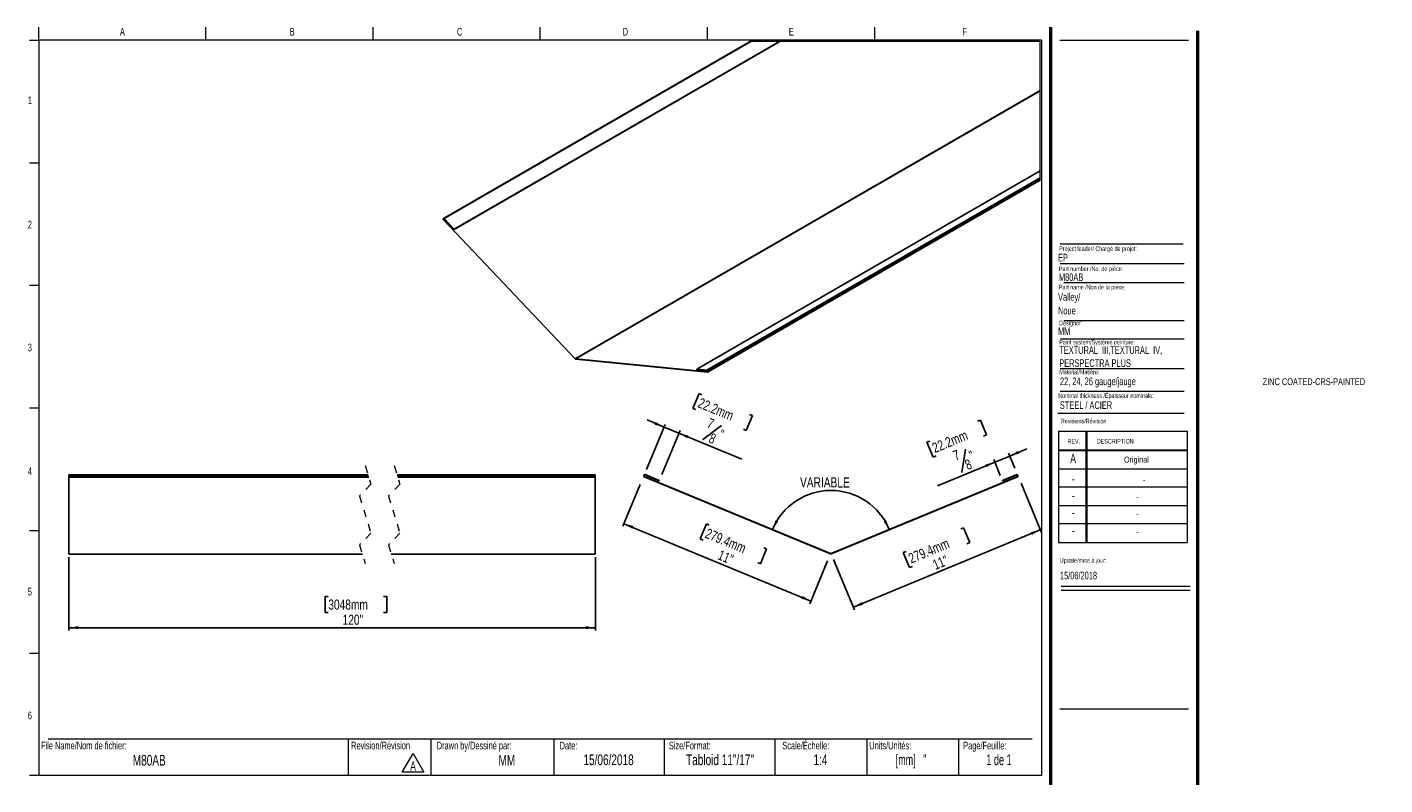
# Model space of a CAD drawing. Header units: inches. Extents: x 0.5 to 18.9, y 0.4 to 10.7.
import ezdxf

# ---------------------------------------------------------------- set-up
doc = ezdxf.new("R2010")
doc.units = ezdxf.units.IN
doc.header["$MEASUREMENT"] = 0
doc.linetypes.add('HIDDEN', pattern=[0.075, 0.05, -0.025])
doc.layers.add('FORMAT', color=7, linetype='Continuous')
doc.styles.add('SLDTEXTSTYLE0', font='TXT', dxfattribs={"width": 0.7})
doc.styles.add('SLDTEXTSTYLE1', font='TXT', dxfattribs={"width": 0.633333})
doc.styles.add('SLDTEXTSTYLE2', font='TXT', dxfattribs={"width": 0.625})
doc.styles.add('SLDTEXTSTYLE3', font='TXT', dxfattribs={"width": 0.75})
doc.dimstyles.new('SLDDIMSTYLE0', dxfattribs={"dimtxt": 0.137795, "dimasz": 0.13, "dimexe": 0, "dimexo": 0.0625, "dimgap": 0.034449, "dimtad": 1, "dimdec": 1, "dimlfac": 4, "dimrnd": 1e-09, "dimzin": 12, "dimdsep": 46, "dimlunit": 5, "dimtxsty": 'SLDTEXTSTYLE3', "dimsah": 1, "dimcen": 0.09, "dimadec": 0, "dimazin": 3, "dimtfac": 1, "dimtdec": 1, "dimtofl": 0, "dimtmove": 0, "dimatfit": 3, "dimfxl": 1, "dimfrac": 2, "dimtolj": 1, "dimtzin": 12, "dimarcsym": 0})
doc.dimstyles.new('SLDDIMSTYLE1', dxfattribs={"dimtxt": 0.137795, "dimasz": 0.13, "dimexe": 0, "dimexo": 0.0625, "dimgap": 0.034449, "dimtad": 1, "dimdec": 6, "dimlfac": 4, "dimrnd": 1e-09, "dimzin": 12, "dimdsep": 46, "dimlunit": 5, "dimtxsty": 'SLDTEXTSTYLE3', "dimsah": 1, "dimcen": 0.09, "dimadec": 0, "dimazin": 3, "dimtfac": 1, "dimtdec": 1, "dimtmove": 0, "dimatfit": 0, "dimfxl": 1, "dimfrac": 2, "dimtolj": 1, "dimtzin": 12, "dimarcsym": 0})
doc.dimstyles.new('SLDDIMSTYLE2', dxfattribs={"dimtxt": 0.137795, "dimasz": 0.13, "dimexe": 0, "dimexo": 0.0625, "dimgap": 0.034449, "dimtad": 1, "dimdec": 4, "dimlfac": 4, "dimzin": 12, "dimdsep": 46, "dimlunit": 5, "dimtxsty": 'SLDTEXTSTYLE3', "dimsah": 1, "dimcen": 0.09, "dimazin": 3, "dimtfac": 1, "dimtofl": 0, "dimtmove": 0, "dimatfit": 3, "dimfxl": 1, "dimfrac": 2, "dimtolj": 1, "dimtzin": 12, "dimarcsym": 0})

# ---------------------------------------------------------------- blocks, each defined once
blk = doc.blocks.new('SW_NOTE_0')
at = {"color": 0, "linetype": 'Continuous', "lineweight": 0}
for p, q in [((-0.098, 0.015), (0.049, 0.269)), ((0.049, 0.269), (0.196, 0.015)), ((0.196, 0.015), (-0.098, 0.015))]:
    blk.add_line(p, q, dxfattribs=at)
at = {"color": 0, "linetype": 'Continuous', "lineweight": 0, "insert": (0.049, 0.161), "char_height": 0.125, "attachment_point": 2, "style": 'SLDTEXTSTYLE0'}
blk.add_mtext('A', dxfattribs=at)
blk = doc.blocks.new('SW_NOTE_1')
at = {"layer": 'FORMAT', "color": 0, "char_height": 0.10417, "attachment_point": 1, "style": 'SLDTEXTSTYLE0'}
for s, insert in [('TEXTURAL  III,TEXTURAL  IV,', (0, 0.134)), ('PERSPECTRA PLUS', (0, -0.044))]:
    blk.add_mtext(s, dxfattribs=dict(at, insert=insert))
blk = doc.blocks.new('_D')
at = {"layer": 'FORMAT'}
for p, q in [((8.799, 4.477), (8.563, 3.907)), ((8.578, 3.943), (11.119, 2.891)), ((9.698, 3.939), (9.614, 3.737)), ((9.737, 3.923), (9.698, 3.939)), ((9.614, 3.737), (9.653, 3.721)), ((10.517, 3.6), (10.433, 3.398)), ((10.478, 3.616), (10.517, 3.6)), ((10.433, 3.398), (10.395, 3.414)), ((11.346, 3.44), (11.104, 2.855))]:
    blk.add_line(p, q, dxfattribs=at)
for points in [[(8.578, 3.943), (8.691, 3.875), (8.706, 3.912)], [(11.119, 2.891), (11.006, 2.959), (10.991, 2.922)]]:
    blk.add_solid(points, dxfattribs=at)
at = {"layer": 'FORMAT', "char_height": 0.1378, "attachment_point": 1, "rotation": 337.5, "style": 'SLDTEXTSTYLE3'}
for s, insert in [('279.4mm', (9.721, 3.885)), ('11"', (9.893, 3.591))]:
    blk.add_mtext(s, dxfattribs=dict(at, insert=insert))
blk = doc.blocks.new('_D_1')
at = {"layer": 'FORMAT'}
for p, q in [((9.599, 5.712), (9.515, 5.51)), ((9.638, 5.696), (9.599, 5.712)), ((9.122, 5.257), (8.891, 5.353)), ((9.515, 5.51), (9.554, 5.494)), ((10.324, 5.412), (10.24, 5.21)), ((10.285, 5.428), (10.324, 5.412)), ((8.884, 4.681), (9.137, 5.293)), ((9.093, 4.613), (9.34, 5.21)), ((9.122, 5.257), (9.324, 5.173)), ((9.324, 5.173), (10.179, 4.819)), ((9.902, 5.276), (9.643, 5.085)), ((10.24, 5.21), (10.201, 5.226))]:
    blk.add_line(p, q, dxfattribs=at)
for points in [[(9.122, 5.257), (9.01, 5.325), (8.995, 5.288)], [(9.324, 5.173), (9.437, 5.105), (9.452, 5.142)]]:
    blk.add_solid(points, dxfattribs=at)
at = {"layer": 'FORMAT', "attachment_point": 1, "rotation": 337.5, "style": 'SLDTEXTSTYLE3'}
for s, insert, char_height in [('22.2mm', (9.622, 5.658), 0.1378), ('7', (9.746, 5.384), 0.138), ('8', (9.772, 5.18), 0.138), ('"', (9.904, 5.231), 0.138)]:
    blk.add_mtext(s, dxfattribs=dict(at, insert=insert, char_height=char_height))
blk = doc.blocks.new('_D_2')
at = {"layer": 'FORMAT'}
for p, q in [((13.974, 4.492), (14.251, 3.823)), ((13.154, 3.872), (13.193, 3.888)), ((13.193, 3.888), (13.277, 3.686)), ((11.695, 2.807), (14.236, 3.86)), ((12.413, 3.565), (12.374, 3.549)), ((12.374, 3.549), (12.458, 3.346)), ((13.277, 3.686), (13.238, 3.67)), ((11.427, 3.455), (11.71, 2.771)), ((12.458, 3.346), (12.497, 3.363))]:
    blk.add_line(p, q, dxfattribs=at)
for points in [[(14.236, 3.86), (14.108, 3.828), (14.123, 3.791)], [(11.695, 2.807), (11.823, 2.839), (11.807, 2.876)]]:
    blk.add_solid(points, dxfattribs=at)
at = {"layer": 'FORMAT', "char_height": 0.1378, "attachment_point": 1, "rotation": 22.5, "style": 'SLDTEXTSTYLE3'}
for s, insert in [('279.4mm', (12.429, 3.527)), ('11"', (12.758, 3.44))]:
    blk.add_mtext(s, dxfattribs=dict(at, insert=insert))
blk = doc.blocks.new('_D_3')
at = {"layer": 'FORMAT'}
for p, q in [((13.383, 5.335), (13.421, 5.351)), ((13.421, 5.351), (13.505, 5.149)), ((12.735, 5.067), (12.696, 5.051)), ((12.696, 5.051), (12.78, 4.849)), ((13.505, 5.149), (13.466, 5.133)), ((12.78, 4.849), (12.819, 4.865)), ((13.219, 4.956), (13.171, 4.639)), ((13.692, 4.6), (13.603, 4.816)), ((13.618, 4.78), (13.82, 4.863)), ((13.888, 4.698), (13.805, 4.9)), ((13.82, 4.863), (14.051, 4.959)), ((13.618, 4.78), (12.841, 4.458))]:
    blk.add_line(p, q, dxfattribs=at)
for points in [[(13.82, 4.863), (13.948, 4.895), (13.932, 4.932)], [(13.618, 4.78), (13.49, 4.748), (13.505, 4.711)]]:
    blk.add_solid(points, dxfattribs=at)
at = {"layer": 'FORMAT', "attachment_point": 1, "rotation": 22.5, "style": 'SLDTEXTSTYLE3'}
for s, insert, char_height in [('22.2mm', (12.751, 5.029), 0.1378), ('7', (13.033, 4.923), 0.138), ('8', (13.195, 4.797), 0.138), ('"', (13.252, 4.926), 0.138)]:
    blk.add_mtext(s, dxfattribs=dict(at, insert=insert, char_height=char_height))
blk = doc.blocks.new('_D_4')
at = {"layer": 'FORMAT', "color": 250, "true_color": 0x454545}
blk.add_arc((11.39, 3.536), 0.859, 22.5, 157.5, dxfattribs=at)
for points in [[(10.596, 3.865), (10.673, 3.972), (10.637, 3.99)], [(12.183, 3.865), (12.142, 3.99), (12.107, 3.972)]]:
    blk.add_solid(points, dxfattribs=at)
at = {"layer": 'FORMAT', "color": 250, "true_color": 0x454545, "insert": (10.971, 4.574), "char_height": 0.1378, "attachment_point": 1, "rotation": 359.8477, "style": 'SLDTEXTSTYLE3'}
blk.add_mtext('VARIABLE', dxfattribs=at)
blk = doc.blocks.new('_D_5')
at = {"layer": 'FORMAT'}
for p, q in [((1.033, 3.489), (1.033, 2.489)), ((8.189, 3.489), (8.189, 2.489)), ((4.56, 2.953), (4.518, 2.953)), ((4.518, 2.953), (4.518, 2.735)), ((5.311, 2.953), (5.353, 2.953)), ((5.353, 2.953), (5.353, 2.735)), ((4.518, 2.735), (4.56, 2.735)), ((5.353, 2.735), (5.311, 2.735)), ((8.189, 2.529), (1.033, 2.529))]:
    blk.add_line(p, q, dxfattribs=at)
for points in [[(1.033, 2.529), (1.163, 2.509), (1.163, 2.549)], [(8.189, 2.529), (8.059, 2.549), (8.059, 2.509)]]:
    blk.add_solid(points, dxfattribs=at)
at = {"layer": 'FORMAT', "char_height": 0.1378, "attachment_point": 1, "style": 'SLDTEXTSTYLE3'}
for s, insert in [('3048mm', (4.56, 2.912)), ('120"', (4.754, 2.706))]:
    blk.add_mtext(s, dxfattribs=dict(at, insert=insert))

msp = doc.modelspace()

# ---------------------------------------------------------------- linework, layer by layer
at = {"color": 7, "linetype": 'Continuous', "lineweight": 18}
for p, q in [((0.6262516, 10.51707317), (0.6262516, 10.69394495)), ((2.89708494, 10.51707317), (2.89708494, 10.69394495)), ((5.16791827, 10.51707317), (5.16791827, 10.69394495)), ((7.4387516, 10.51707317), (7.4387516, 10.69394495)), ((9.70958494, 10.69394495), (9.70958494, 10.51707317)), ((11.98041827, 10.69394495), (11.98041827, 10.51707317)), ((0.5012516, 10.51707317), (0.6262516, 10.51707317)), ((14.2512516, 10.51707317), (0.6262516, 10.51707317)), ((0.6262516, 10.51707317), (0.6262516, 0.51707317)), ((14.2512516, 10.51707317), (14.2512516, 0.51707317)), ((14.5012516, 10.51707317), (16.2512516, 10.51707317)), ((0.5012516, 8.8504065), (0.6262516, 8.8504065)), ((14.50528094, 7.4796461), (16.19286796, 7.4796461)), ((14.55782728, 7.22283311), (16.19286796, 7.22283311)), ((0.5012516, 7.18373984), (0.6262516, 7.18373984)), ((14.55782728, 6.70729719), (16.19286796, 6.70729719)), ((14.50528094, 6.45740283), (16.19286796, 6.45740283)), ((14.50528094, 6.05316409), (16.19286796, 6.05316409)), ((14.50528094, 5.74531323), (16.19286796, 5.74531323)), ((0.5012516, 5.51707317), (0.6262516, 5.51707317)), ((14.4754278, 5.446808), (16.19286796, 5.446808)), ((14.48119985, 5.19874946), (16.23119985, 5.19874946)), ((14.48119985, 5.19874946), (14.48119985, 3.68874946)), ((14.85619985, 5.19874946), (14.85619985, 3.68874946)), ((14.86619985, 5.19874946), (14.86619985, 3.68874946)), ((16.23119985, 5.19874946), (16.23119985, 3.68874946)), ((14.48119985, 4.94874946), (16.23119985, 4.94874946)), ((14.48119985, 4.93874946), (16.23119985, 4.93874946)), ((14.48119985, 4.68874946), (16.23119985, 4.68874946)), ((16.23119985, 4.43874946), (14.48119985, 4.43874946)), ((14.48119985, 4.18874946), (16.23119985, 4.18874946)), ((16.23119985, 3.93874946), (14.48119985, 3.93874946)), ((0.5012516, 3.8504065), (0.6262516, 3.8504065)), ((14.48119985, 3.68874946), (16.23119985, 3.68874946)), ((14.52153854, 3.094666), (16.27153854, 3.094666)), ((14.52153854, 3.03864953), (16.27153854, 3.03864953)), ((0.5012516, 2.18373984), (0.6262516, 2.18373984)), ((0.7512516, 1.01707317), (14.1262516, 1.01707317)), ((4.83168021, 1.01707317), (4.83168021, 0.51707317)), ((5.95393245, 1.01707317), (5.95393245, 0.51707317)), ((7.6262516, 1.01707317), (7.6262516, 0.51707317)), ((9.1262516, 1.01707317), (9.1262516, 0.51707317)), ((10.6262516, 1.01707317), (10.6262516, 0.51707317)), ((11.8762516, 1.01707317), (11.8762516, 0.51707317)), ((13.1262516, 1.01707317), (13.1262516, 0.51707317)), ((0.6262516, 0.51707317), (0.5012516, 0.51707317)), ((14.2512516, 0.51707317), (0.6262516, 0.51707317))]:
    msp.add_line(p, q, dxfattribs=at)
at = {"color": 7, "linetype": 'Continuous', "lineweight": 50}
for p, q in [((14.3762516, 10.69394495), (14.3762516, 0.39207317)), ((16.3762516, 0.39207317), (16.3762516, 10.64207317))]:
    msp.add_line(p, q, dxfattribs=at)
at = {"color": 7, "linetype": 'Continuous', "lineweight": 25}
for p, q in [((10.2914967, 10.49871548), (6.12570696, 8.09385608)), ((6.13245003, 8.09151179), (10.30230063, 10.49871548)), ((6.26828643, 7.94370342), (10.69417653, 10.49871548)), ((6.26963927, 7.94669421), (10.69034916, 10.49871548)), ((7.91615422, 6.18542213), (14.23576954, 9.83365847)), ((7.92021391, 6.18307901), (14.23576954, 9.82897193)), ((9.56672886, 6.04332489), (14.23576954, 8.73870501)), ((9.7039181, 6.02974723), (14.23576954, 8.64592944)), ((9.71200228, 6.02121368), (14.23576954, 8.632729)), ((9.7143806, 6.00168084), (14.23576954, 8.61182338)), ((9.71572287, 6.00869318), (14.23576954, 8.61806075)), ((6.12064526, 8.08408702), (6.12436585, 8.09231199)), ((6.12391178, 8.08063922), (6.12763238, 8.08886419)), ((7.91480138, 6.18243134), (6.12399391, 8.07281905)), ((7.91615422, 6.18542213), (6.12534675, 8.07580984)), ((6.13109719, 8.088521), (6.26828643, 7.94370342)), ((6.13245003, 8.09151179), (6.26963927, 7.94669421)), ((6.26963927, 7.94669421), (6.26828643, 7.94370342)), ((9.71102138, 6.00584378), (7.92021391, 6.18307901)), ((9.71237422, 6.00129071), (7.92156675, 6.17852594)), ((9.5680817, 6.03877182), (9.56672886, 6.04332489)), ((9.56672886, 6.04332489), (9.7039181, 6.02974723)), ((9.5680817, 6.03877182), (9.70527094, 6.02519417)), ((9.70873575, 6.02153693), (9.71245635, 6.00901643)), ((9.71200228, 6.02121368), (9.71572287, 6.00869318)), ((5.0999709, 4.60693397), (1.03341351, 4.60693397)), ((1.03341351, 4.60693397), (1.03341351, 4.60153244)), ((1.03341351, 4.60153244), (5.10164875, 4.60153244)), ((1.03341351, 4.60153244), (1.03341351, 4.58882909)), ((1.03341351, 4.58882909), (1.03341351, 4.57739667)), ((1.03341351, 4.58882909), (5.10559228, 4.58882909)), ((1.03341351, 4.57739667), (5.10914157, 4.57739667)), ((1.03341351, 4.57739667), (1.03341351, 3.5283657)), ((8.18856247, 4.60693397), (5.49367221, 4.60693397)), ((5.49534888, 4.60153244), (8.18856247, 4.60153244)), ((5.49929241, 4.58882909), (8.18856247, 4.58882909)), ((5.50284171, 4.57739667), (8.18856247, 4.57739667)), ((8.18856247, 4.60693397), (8.18856247, 4.60153244)), ((8.18856247, 4.60153244), (8.18856247, 4.58882909)), ((8.18856247, 4.58882909), (8.18856247, 4.57739667)), ((8.18856247, 4.57739667), (8.18856247, 3.5283657)), ((8.85273914, 4.60592939), (8.84747725, 4.59322604)), ((8.85735854, 4.60401597), (8.85209664, 4.59131263)), ((8.85221271, 4.58179362), (11.38479748, 3.53276266)), ((8.85412613, 4.58641302), (11.3867109, 3.53738206)), ((9.05627285, 4.52568193), (8.86225815, 4.60604546)), ((9.05818627, 4.53030133), (8.86417157, 4.61066485)), ((9.05627285, 4.52568193), (9.05818627, 4.53030133)), ((11.39245115, 3.53738206), (13.92503592, 4.58641302)), ((11.39436457, 3.53276266), (13.92694934, 4.58179362)), ((13.91499048, 4.61066485), (13.72097578, 4.53030133)), ((13.72097578, 4.53030133), (13.72288919, 4.52568193)), ((13.9169039, 4.60604546), (13.72288919, 4.52568193)), ((13.9270654, 4.59131263), (13.92180351, 4.60401597)), ((13.9316848, 4.59322604), (13.9264229, 4.60592939)), ((1.03341351, 3.5283657), (5.02206599, 3.5283657)), ((1.03341351, 3.5283657), (1.03341351, 3.52741421)), ((1.03341351, 3.52741421), (5.02236167, 3.52741421)), ((5.41576612, 3.5283657), (8.18856247, 3.5283657)), ((5.4160618, 3.52741421), (8.18856247, 3.52741421)), ((8.18856247, 3.5283657), (8.18856247, 3.52741421))]:
    msp.add_line(p, q, dxfattribs=at)
at = {"color": 8, "linetype": 'Continuous', "lineweight": 25}
for p, q in [((6.12391178, 8.08063922), (6.13338399, 8.08610689)), ((6.12534675, 8.07580984), (6.1368488, 8.08244966)), ((6.12763238, 8.08886419), (6.12906735, 8.08969256)), ((9.71102138, 6.00584378), (9.71245635, 6.00667214))]:
    msp.add_line(p, q, dxfattribs=at)
at = {"color": 7, "linetype": 'HIDDEN', "lineweight": 18}
for p, q in [((5.06116632, 4.73193397), (5.13990648, 4.47829418)), ((5.45486711, 4.73193397), (5.53360726, 4.47829418)), ((5.13990648, 4.47829418), (4.98242616, 4.32081387)), ((5.53360726, 4.47829418), (5.37612695, 4.32081387)), ((4.98242616, 4.32081387), (5.13990648, 3.81353431)), ((5.37612695, 4.32081387), (5.53360726, 3.81353431)), ((5.13990648, 3.81353431), (4.98242616, 3.65605399)), ((5.53360726, 3.81353431), (5.37612695, 3.65605399)), ((4.98242616, 3.65605399), (5.06116632, 3.40241421)), ((5.37612695, 3.65605399), (5.45486711, 3.40241421))]:
    msp.add_line(p, q, dxfattribs=at)
at = {"color": 7, "linetype": 'Continuous', "lineweight": 18, "flags": 128}
msp.add_lwpolyline([(14.23576954, 8.61182338), (14.23576954, 8.61806075), (14.23576954, 8.632729), (14.23576954, 8.64592944), (14.23576954, 8.73870501), (14.23576954, 9.82897193), (14.23576954, 9.83365847), (14.23576954, 10.49871548), (10.69417653, 10.49871548), (10.69034916, 10.49871548), (10.30230063, 10.49871548), (10.2914967, 10.49871548)], dxfattribs=at)
at = {"color": 7, "linetype": 'Continuous', "lineweight": 25, "flags": 128}
for points in [[(6.12436585, 8.09231199), (6.12493726, 8.09321721), (6.12570696, 8.0938555), (6.12664444, 8.0942028), (6.12771451, 8.09424563), (6.12887492, 8.09398222), (6.13008227, 8.09342254), (6.13128961, 8.09258831), (6.13245003, 8.09151179)], [(6.12763238, 8.08886419), (6.1278776, 8.08925198), (6.1282073, 8.08952536), (6.12860858, 8.08967437), (6.12906735, 8.08969256), (6.12956483, 8.08957992), (6.13008227, 8.08933998), (6.1305997, 8.0889827), (6.13109719, 8.088521)], [(9.71245635, 6.00901643), (9.71260771, 6.00835468), (9.71265816, 6.00772813), (9.71260771, 6.00716024), (9.71245635, 6.00667273), (9.71221113, 6.00628495), (9.71188142, 6.00601098), (9.71148015, 6.00586255), (9.71102138, 6.00584378)], [(9.71572287, 6.00869318), (9.71607487, 6.00714968), (9.71619337, 6.00568714), (9.71607487, 6.00436187), (9.71572287, 6.00322493), (9.71515147, 6.00231971), (9.71438177, 6.00168084), (9.71344429, 6.00133354), (9.71237422, 6.00129071)]]:
    msp.add_lwpolyline(points, dxfattribs=at)
at = {"color": 7, "linetype": 'Continuous', "lineweight": 25}
for centre, radius, start, end in [((6.13190963, 8.08130304), 0.01160331, 166.117569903, 226.984572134), ((6.12874183, 8.07944651), 0.00497514, 166.129127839, 226.967730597), ((7.92362477, 6.18990364), 0.01156233, 220.260413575, 259.747063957), ((7.92144935, 6.189908), 0.00693985, 220.270259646, 259.745438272), ((9.70069573, 6.01859855), 0.01160504, 13.023133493, 73.878803), ((9.70389054, 6.02041652), 0.00497306, 13.020213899, 73.884490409), ((8.85556119, 4.58987756), 0.00875, 157.5, 247.5), ((8.85556119, 4.58987756), 0.00375, 157.5, 247.5), ((8.86082309, 4.60258091), 0.00875, 67.5, 157.5), ((8.86082309, 4.60258091), 0.00375, 67.5, 157.5), ((13.91833896, 4.60258091), 0.00875, 22.5, 112.5), ((13.91833896, 4.60258091), 0.00375, 22.5, 112.5), ((13.92360086, 4.58987756), 0.00375, 292.5, 22.5), ((13.92360086, 4.58987756), 0.00875, 292.5, 22.5), ((11.38958102, 3.54431115), 0.0125, 247.5, 292.5), ((11.38958102, 3.54431115), 0.0075, 247.5, 292.5)]:
    msp.add_arc(centre, radius, start, end, dxfattribs=at)
at = {"layer": 'FORMAT', "color": 250, "lineweight": 18, "true_color": 0x454545}
msp.add_line((14.50528094, 7.74778908), (16.17565424, 7.74778908), dxfattribs=at)
at = {"layer": 'FORMAT', "lineweight": 18}
msp.add_line((14.5012516, 1.42655357), (16.2512516, 1.42655357), dxfattribs=at)

# ---------------------------------------------------------------- block references
at = {"color": 7, "linetype": 'Continuous', "lineweight": 0}
msp.add_blockref('SW_NOTE_0', (5.66292394, 0.55004025), dxfattribs=at)
at = {"layer": 'FORMAT'}
msp.add_blockref('SW_NOTE_1', (14.4936793, 6.22195149), dxfattribs=at)

# ---------------------------------------------------------------- texts
at = {"color": 7, "linetype": 'Continuous', "lineweight": 0}
for s, insert, char_height, attachment_point, style in [('A', (1.76142579, 10.6839024), 0.10416667, 2, 'SLDTEXTSTYLE0'), ('B', (4.06958911, 10.6839024), 0.10416667, 2, 'SLDTEXTSTYLE0'), ('C', (6.34413178, 10.6839024), 0.10416667, 2, 'SLDTEXTSTYLE0'), ('D', (8.59747332, 10.6839024), 0.10416667, 2, 'SLDTEXTSTYLE0'), ('E', (10.8526565, 10.6839024), 0.10416667, 2, 'SLDTEXTSTYLE0'), ('F', (13.20742543, 10.6839024), 0.10416667, 2, 'SLDTEXTSTYLE0'), ('1', (0.5037246, 9.75182478), 0.10416667, 2, 'SLDTEXTSTYLE0'), ('2', (0.5037246, 8.06186262), 0.10416667, 2, 'SLDTEXTSTYLE0'), ('EP', (14.47701034, 7.61261449), 0.104166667, 1, 'SLDTEXTSTYLE0'), ('Project leader/ Chargé de projet:', (14.49277361, 7.71280373), 0.0625, 1, 'SLDTEXTSTYLE0'), ('Part number /No. de pièce:', (14.48926382, 7.43950417), 0.0625, 1, 'SLDTEXTSTYLE0'), ('M80AB', (14.48926382, 7.34629318), 0.104166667, 1, 'SLDTEXTSTYLE0'), ('Designer:', (14.49277361, 6.70270676), 0.0625, 1, 'SLDTEXTSTYLE0'), ('MM', (14.47701034, 6.6115619), 0.104166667, 1, 'SLDTEXTSTYLE0'), ('3', (0.5037246, 6.39100017), 0.10416667, 2, 'SLDTEXTSTYLE0'), ('Paint system/Système peinture:', (14.4936793, 6.44233934), 0.0625, 1, 'SLDTEXTSTYLE0'), ('ZINC COATED-CRS-PAINTED', (17.25790342, 5.92072099), 0.09375, 1, 'SLDTEXTSTYLE0'), ('Nominal thickness /Épaisseur nominale:', (14.48027845, 5.71521348), 0.0625, 1, 'SLDTEXTSTYLE0'), ('STEEL / ACIER', (14.50193609, 5.60657576), 0.1041666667, 1, 'SLDTEXTSTYLE0'), ('Revisions/Révision', (14.51560122, 5.36941883), 0.0625, 1, 'SLDTEXTSTYLE0'), ('REV.', (14.60623117, 5.09512968), 0.0625, 1, 'SLDTEXTSTYLE0'), ('DESCRIPTION', (15.00414236, 5.09512968), 0.0625, 1, 'SLDTEXTSTYLE0'), ('A', (14.68204136, 4.89428093), 0.125, 2, 'SLDTEXTSTYLE0'), ('Original', (15.54196943, 4.85546175), 0.083333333, 2, 'SLDTEXTSTYLE0'), ('4', (0.5037246, 4.7085424), 0.10416667, 2, 'SLDTEXTSTYLE0'), ('-', (14.68335791, 4.61740373), 0.125, 2, 'SLDTEXTSTYLE0'), ('-', (15.64717395, 4.57858454), 0.08333333, 2, 'SLDTEXTSTYLE0'), ('-', (14.68335791, 4.38816527), 0.125, 2, 'SLDTEXTSTYLE0'), ('-', (15.55567278, 4.34934608), 0.08333333, 2, 'SLDTEXTSTYLE0'), ('-', (14.68335791, 4.15690015), 0.125, 2, 'SLDTEXTSTYLE0'), ('-', (15.55567278, 4.11808096), 0.08333333, 2, 'SLDTEXTSTYLE0'), ('-', (14.68335791, 3.91429561), 0.125, 2, 'SLDTEXTSTYLE0'), ('-', (15.55567278, 3.87547642), 0.08333333, 2, 'SLDTEXTSTYLE0'), ('Update/mise à jour:', (14.50090209, 3.47468308), 0.0625, 1, 'SLDTEXTSTYLE0'), ('15/06/2018', (14.50292977, 3.29031445), 0.104166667, 1, 'SLDTEXTSTYLE0'), ('5', (0.5037246, 3.07157689), 0.10416667, 2, 'SLDTEXTSTYLE0'), ('6', (0.5037246, 1.38784093), 0.10416667, 2, 'SLDTEXTSTYLE0'), ('File Name/Nom de fichier:', (0.65493189, 0.97867855), 0.1041666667, 1, 'SLDTEXTSTYLE0'), ('Revision/Révision', (4.87009835, 0.97867855), 0.1041666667, 1, 'SLDTEXTSTYLE0'), ('Drawn by/Dessiné par:', (6.03329934, 0.97867855), 0.1041666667, 1, 'SLDTEXTSTYLE0'), ('Date:', (7.70350905, 0.97867855), 0.104166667, 1, 'SLDTEXTSTYLE0'), ('Size/Format:', (9.18750927, 0.97867855), 0.1041666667, 1, 'SLDTEXTSTYLE0'), ('Scale/Échelle:', (10.72938767, 0.97867855), 0.1041666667, 1, 'SLDTEXTSTYLE0'), ('Units/Unités:', (11.91111672, 0.97867855), 0.1041666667, 1, 'SLDTEXTSTYLE0'), ('Page/Feuille:', (13.18799756, 0.97867855), 0.1041666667, 1, 'SLDTEXTSTYLE0'), ('M80AB', (2.12640686, 0.79939677), 0.145833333, 2, 'SLDTEXTSTYLE0'), ('MM', (6.98639338, 0.79939676), 0.145833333, 2, 'SLDTEXTSTYLE0'), ('15/06/2018', (8.36878578, 0.80596202), 0.145833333, 2, 'SLDTEXTSTYLE0'), ('Tabloid 11"/17"', (9.88310669, 0.80596202), 0.1458333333, 2, 'SLDTEXTSTYLE0'), ('1:4', (11.24744214, 0.80596202), 0.145833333, 2, 'SLDTEXTSTYLE0'), ('[mm]   "', (12.47899807, 0.80596202), 0.145833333, 2, 'SLDTEXTSTYLE2'), ('1 de 1', (13.67421983, 0.80596202), 0.145833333, 2, 'SLDTEXTSTYLE1')]:
    msp.add_mtext(s, dxfattribs=dict(at, insert=insert, char_height=char_height, attachment_point=attachment_point, style=style))
at = {"layer": 'FORMAT', "attachment_point": 1, "style": 'SLDTEXTSTYLE0'}
for s, insert, char_height in [('Part name /Non de la pièce:', (14.48926382, 7.1904184), 0.0625), ('Valley/', (14.47701034, 7.07848563), 0.104166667), ('Noue', (14.47701034, 6.89222649), 0.104166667), ('Material/Matière:', (14.4936793, 6.0368173), 0.0625), ('22, 24, 26 gauge/jauge', (14.503118, 5.93042578), 0.1041666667)]:
    msp.add_mtext(s, dxfattribs=dict(at, insert=insert, char_height=char_height))

# ---------------------------------------------------------------- dimensions: what is measured, and where the dimension line sits
at = {"layer": 'FORMAT'}
for base, p1, p2, angle, dimstyle, picture, middle in [((9.32448545, 5.17320442), (8.85273914, 4.60592939), (9.05818627, 4.53030133), 337.5, 'SLDDIMSTYLE1', '_D_1', (9.73049032, 5.00503169)), ((13.81976915, 4.86341433), (13.72097578, 4.53030133), (13.9264229, 4.60592939), 22.5, 'SLDDIMSTYLE1', '_D_3', (13.28956995, 4.64379864)), ((11.11893035, 2.89090261), (8.84747725, 4.59322604), (11.38958102, 3.54431115), 337.5, 'SLDDIMSTYLE0', '_D', (9.94490156, 3.37720126)), ((14.23553497, 3.85966685), (11.38958102, 3.54431115), (13.9316848, 4.59322604), 22.5, 'SLDDIMSTYLE0', '_D_2', (12.94631215, 3.32565327))]:
    dim = msp.add_linear_dim(base=base, p1=p1, p2=p2, angle=angle, dimstyle=dimstyle, dxfattribs=at)
    dim.commit()
    dim.dimension.update_dxf_attribs({"geometry": picture, "text_midpoint": middle, "dimtype": 160})
at = {"layer": 'FORMAT', "color": 250, "true_color": 0x454545}
dim = msp.add_angular_dim_2l(base=(11.38958102, 4.3950353), line1=((13.92503592, 4.58641302), (11.39245115, 3.53738206)), line2=((11.3867109, 3.53738206), (8.85412613, 4.58641302)), text='VARIABLE', dimstyle='SLDDIMSTYLE2', dxfattribs=at)
dim.commit()
dim.dimension.update_dxf_attribs({"geometry": '_D_4', "text_midpoint": (11.39186422, 4.39503227), "dimtype": 162})
at = {"layer": 'FORMAT'}
dim = msp.add_linear_dim(base=(1.03341399, 2.52851934), p1=(8.18856199, 3.52836572), p2=(1.03341399, 3.52836572), text='120"', dimstyle='SLDDIMSTYLE0', dxfattribs=at)
dim.commit()
dim.dimension.update_dxf_attribs({"geometry": '_D_5', "text_midpoint": (4.9353891, 2.52851934), "dimtype": 160})

doc.saveas('drawing.dxf')
